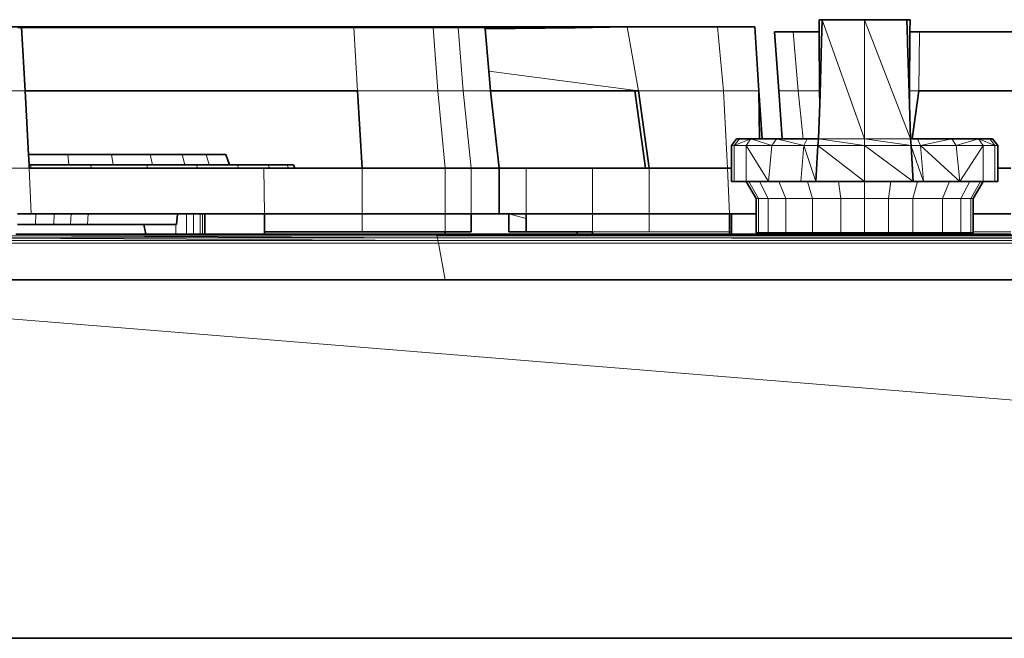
# Model space of a CAD drawing. Header units: inches. Extents: x 0 to 12.9, y 0 to 8.3.
# Tile 33 of 74: x 2.551 to 3.121, y 5.197 to 5.555. Entities that reach past the tile are written whole.
import ezdxf

# ---------------------------------------------------------------- set-up
doc = ezdxf.new("R2010")
doc.units = ezdxf.units.IN
doc.header["$MEASUREMENT"] = 0
doc.layers.add('Default', color=7, linetype='Continuous')

# ---------------------------------------------------------------- blocks, each defined once
blk = doc.blocks.new('MODEL_0')
at = {"lineweight": 35}
for p, q in [((2.55261, 5.5506), (2.52634, 5.5506)), ((2.55038, 5.55037), (2.55263, 5.55032)), ((2.55263, 5.55032), (2.55261, 5.5506)), ((2.90273, 5.5506), (2.55261, 5.5506)), ((2.55263, 5.55032), (2.55461, 5.51371)), ((2.74474, 5.55032), (2.55263, 5.55032)), ((2.79053, 5.55032), (2.74474, 5.55032)), ((2.805, 5.55032), (2.79053, 5.55032)), ((2.82042, 5.55032), (2.805, 5.55032)), ((2.82043, 5.55017), (2.82042, 5.55032)), ((2.82043, 5.55017), (2.87252, 5.55017)), ((2.8205, 5.54942), (2.82043, 5.55017)), ((2.8205, 5.54942), (2.87252, 5.55017)), ((2.87252, 5.55017), (2.90273, 5.5506)), ((2.95494, 5.5506), (2.90273, 5.5506)), ((2.97644, 5.5506), (2.95494, 5.5506)), ((2.97868, 5.51371), (2.97644, 5.5506)), ((3.01365, 5.55479), (3.01428, 5.55478)), ((3.0137, 5.54777), (3.01365, 5.55479)), ((3.01428, 5.55478), (3.01523, 5.55479)), ((3.01509, 5.54212), (3.01548, 5.5548)), ((3.01548, 5.5548), (3.01523, 5.55479)), ((3.01548, 5.5548), (3.0399, 5.55481)), ((3.0399, 5.55481), (3.06437, 5.55479)), ((3.06459, 5.55478), (3.06437, 5.55479)), ((3.06472, 5.54326), (3.06437, 5.55479)), ((3.06538, 5.55477), (3.06459, 5.55478)), ((3.06538, 5.55477), (3.06616, 5.55479)), ((3.06612, 5.54777), (3.06616, 5.55479)), ((2.82263, 5.52504), (2.8205, 5.54942)), ((2.99863, 5.54777), (2.98782, 5.54777)), ((2.98782, 5.54777), (2.99031, 5.51371)), ((3.0137, 5.54777), (2.99863, 5.54777)), ((3.01392, 5.51371), (3.0137, 5.54777)), ((3.0659, 5.51371), (3.06612, 5.54777)), ((3.07174, 5.54777), (3.06612, 5.54777)), ((3.07174, 5.54777), (3.23737, 5.54777)), ((3.01416, 5.51217), (3.01509, 5.54212)), ((3.06474, 5.54165), (3.06472, 5.54326)), ((3.06566, 5.51208), (3.06474, 5.54165)), ((2.82362, 5.51371), (2.82263, 5.52504)), ((2.55461, 5.51371), (2.7467, 5.51371)), ((2.55461, 5.51371), (2.55661, 5.4769)), ((2.7467, 5.51371), (2.74941, 5.46901)), ((2.82362, 5.51371), (2.8287, 5.46901)), ((2.90717, 5.51371), (2.82362, 5.51371)), ((2.90717, 5.51371), (2.9093, 5.51371)), ((2.91329, 5.46901), (2.90717, 5.51371)), ((2.9093, 5.51371), (2.91542, 5.46901)), ((2.97914, 5.48585), (2.97868, 5.51371)), ((2.98077, 5.48585), (2.97868, 5.51371)), ((2.99031, 5.51371), (2.99232, 5.48585)), ((3.01397, 5.50612), (3.01392, 5.51371)), ((3.01397, 5.50612), (3.01416, 5.51217)), ((3.06566, 5.51208), (3.06566, 5.51195)), ((3.06585, 5.50587), (3.06566, 5.51195)), ((3.06585, 5.50587), (3.0659, 5.51371)), ((3.0674, 5.48585), (3.07129, 5.51371)), ((3.07129, 5.51371), (3.2376, 5.51371)), ((3.01334, 5.48585), (3.01397, 5.50612)), ((3.06646, 5.48585), (3.06585, 5.50587)), ((2.96296, 5.48205), (2.96593, 5.48585)), ((2.96296, 5.46901), (2.96296, 5.48205)), ((2.96752, 5.48585), (2.96593, 5.48585)), ((2.9741, 5.48585), (2.96752, 5.48585)), ((2.97914, 5.48585), (2.9741, 5.48585)), ((2.98077, 5.48585), (2.97914, 5.48585)), ((2.98896, 5.48585), (2.98077, 5.48585)), ((2.99232, 5.48585), (2.98896, 5.48585)), ((3.00436, 5.48585), (2.99232, 5.48585)), ((3.00668, 5.48585), (3.00436, 5.48585)), ((3.01334, 5.48585), (3.00668, 5.48585)), ((3.01174, 5.4613), (3.01296, 5.48205)), ((3.01296, 5.48205), (3.01334, 5.48585)), ((3.06646, 5.48585), (3.06686, 5.48205)), ((3.0674, 5.48585), (3.06646, 5.48585)), ((3.06688, 5.48175), (3.06686, 5.48205)), ((3.06808, 5.4613), (3.06688, 5.48175)), ((3.07049, 5.48585), (3.0674, 5.48585)), ((3.09025, 5.48585), (3.07049, 5.48585)), ((3.10573, 5.48585), (3.09025, 5.48585)), ((3.11228, 5.48585), (3.10573, 5.48585)), ((3.11386, 5.48585), (3.11228, 5.48585)), ((3.11386, 5.48585), (3.11685, 5.48205)), ((3.1169, 5.46901), (3.11685, 5.48205)), ((2.5793, 5.4769), (2.55661, 5.4769)), ((2.55661, 5.4769), (2.55694, 5.47091)), ((2.60458, 5.4769), (2.5793, 5.4769)), ((2.62696, 5.4769), (2.60458, 5.4769)), ((2.64547, 5.4769), (2.62696, 5.4769)), ((2.65931, 5.4769), (2.64547, 5.4769)), ((2.66786, 5.4769), (2.65931, 5.4769)), ((2.67075, 5.4769), (2.66786, 5.4769)), ((2.6727, 5.47091), (2.67075, 5.4769)), ((2.55793, 5.47091), (2.55694, 5.47091)), ((2.55694, 5.47091), (2.55704, 5.46901)), ((2.5799, 5.47091), (2.55793, 5.47091)), ((2.59261, 5.47091), (2.5799, 5.47091)), ((2.60555, 5.47091), (2.59261, 5.47091)), ((2.625, 5.47091), (2.60555, 5.47091)), ((2.62827, 5.47091), (2.625, 5.47091)), ((2.64705, 5.47091), (2.62827, 5.47091)), ((2.65369, 5.47091), (2.64705, 5.47091)), ((2.6611, 5.47091), (2.65369, 5.47091)), ((2.66977, 5.47091), (2.6611, 5.47091)), ((2.6727, 5.47091), (2.66977, 5.47091)), ((2.67742, 5.47091), (2.6727, 5.47091)), ((2.69514, 5.47091), (2.67742, 5.47091)), ((2.7061, 5.47091), (2.69514, 5.47091)), ((2.70981, 5.47091), (2.7061, 5.47091)), ((2.7106, 5.46901), (2.70981, 5.47091)), ((2.55704, 5.46901), (2.55801, 5.46901)), ((2.55801, 5.46901), (2.59285, 5.46901)), ((2.59285, 5.46901), (2.6254, 5.46901)), ((2.6254, 5.46901), (2.65422, 5.46901)), ((2.65422, 5.46901), (2.67806, 5.46901)), ((2.67806, 5.46901), (2.69267, 5.46901)), ((2.69267, 5.46901), (2.69587, 5.46901)), ((2.69587, 5.46901), (2.70687, 5.46901)), ((2.70687, 5.46901), (2.7106, 5.46901)), ((2.74941, 5.46901), (2.7106, 5.46901)), ((2.74941, 5.46901), (2.79739, 5.46901)), ((2.81255, 5.46901), (2.79739, 5.46901)), ((2.81255, 5.46901), (2.8287, 5.46901)), ((2.8287, 5.44255), (2.8287, 5.46901)), ((2.8287, 5.46901), (2.84433, 5.46901)), ((2.88256, 5.46901), (2.84433, 5.46901)), ((2.88256, 5.46901), (2.91329, 5.46901)), ((2.91542, 5.46901), (2.91329, 5.46901)), ((2.91542, 5.46901), (2.96075, 5.46901)), ((2.96075, 5.46901), (2.96296, 5.46901)), ((2.96296, 5.4613), (2.96296, 5.46901)), ((3.1169, 5.46901), (3.12443, 5.46901)), ((3.11692, 5.4613), (3.1169, 5.46901)), ((2.96461, 5.4613), (2.96296, 5.4613)), ((2.97146, 5.46129), (2.96461, 5.4613)), ((2.97727, 5.4513), (2.97146, 5.46129)), ((2.97146, 5.46129), (2.973, 5.46129)), ((2.973, 5.46129), (2.97913, 5.4613)), ((2.97913, 5.4613), (2.98427, 5.4613)), ((2.99029, 5.4613), (2.98427, 5.4613)), ((3.00313, 5.4613), (2.99029, 5.4613)), ((3.00696, 5.4613), (3.00313, 5.4613)), ((3.01174, 5.4613), (3.00696, 5.4613)), ((3.01174, 5.4613), (3.02483, 5.4613)), ((3.02483, 5.4613), (3.0399, 5.4613)), ((3.0399, 5.4613), (3.05499, 5.4613)), ((3.05499, 5.4613), (3.06808, 5.4613)), ((3.07044, 5.4613), (3.06808, 5.4613)), ((3.07392, 5.4613), (3.07044, 5.4613)), ((3.08901, 5.4613), (3.07392, 5.4613)), ((3.09493, 5.4613), (3.08901, 5.4613)), ((3.09493, 5.4613), (3.10074, 5.4613)), ((3.10074, 5.4613), (3.10689, 5.46129)), ((3.10262, 5.4513), (3.10842, 5.46129)), ((3.10689, 5.46129), (3.10842, 5.46129)), ((3.11527, 5.4613), (3.10842, 5.46129)), ((3.11527, 5.4613), (3.11692, 5.4613)), ((2.97727, 5.44255), (2.97727, 5.4513)), ((3.10262, 5.44255), (3.10262, 5.4513)), ((2.55805, 5.44255), (2.55021, 5.44255)), ((2.56078, 5.44255), (2.55805, 5.44255)), ((2.57135, 5.44255), (2.56078, 5.44255)), ((2.58121, 5.44255), (2.57135, 5.44255)), ((2.59108, 5.44255), (2.58121, 5.44255)), ((2.59982, 5.44255), (2.59108, 5.44255)), ((2.60857, 5.44255), (2.59982, 5.44255)), ((2.61579, 5.44255), (2.60857, 5.44255)), ((2.62302, 5.44255), (2.61579, 5.44255)), ((2.62842, 5.44255), (2.62302, 5.44255)), ((2.63382, 5.44255), (2.62842, 5.44255)), ((2.63716, 5.44255), (2.63382, 5.44255)), ((2.6405, 5.44255), (2.63716, 5.44255)), ((2.64163, 5.44255), (2.6405, 5.44255)), ((2.64276, 5.44255), (2.64163, 5.44255)), ((2.64273, 5.44228), (2.6421, 5.4364)), ((2.64276, 5.44255), (2.64273, 5.44228)), ((2.648, 5.44255), (2.64276, 5.44255)), ((2.6519, 5.44255), (2.648, 5.44255)), ((2.6558, 5.44255), (2.6519, 5.44255)), ((2.65712, 5.44255), (2.6558, 5.44255)), ((2.65844, 5.44255), (2.65712, 5.44255)), ((2.65844, 5.44255), (2.69297, 5.44255)), ((2.65844, 5.44255), (2.65844, 5.44228)), ((2.65844, 5.4307), (2.65844, 5.44228)), ((2.74941, 5.44255), (2.69297, 5.44255)), ((2.69297, 5.44255), (2.69297, 5.43213)), ((2.79739, 5.44255), (2.74941, 5.44255)), ((2.81255, 5.44255), (2.79739, 5.44255)), ((2.81255, 5.43213), (2.81255, 5.44255)), ((2.81255, 5.44255), (2.8287, 5.44255)), ((2.8287, 5.44255), (2.83425, 5.44255)), ((2.83425, 5.43213), (2.83425, 5.44255)), ((2.83425, 5.44255), (2.84433, 5.44255)), ((2.84433, 5.44255), (2.88256, 5.44255)), ((2.84433, 5.44255), (2.84433, 5.43989)), ((2.91542, 5.44255), (2.88256, 5.44255)), ((2.9618, 5.44255), (2.91542, 5.44255)), ((2.9618, 5.44255), (2.9618, 5.43213)), ((2.96303, 5.44255), (2.9618, 5.44255)), ((2.96303, 5.44255), (2.97727, 5.44255)), ((2.96303, 5.44255), (2.96303, 5.43213)), ((2.97727, 5.43157), (2.97727, 5.44255)), ((3.12443, 5.44255), (3.10262, 5.44255)), ((3.10262, 5.43213), (3.10262, 5.44255)), ((2.55676, 5.4364), (2.55015, 5.4364)), ((2.56064, 5.4364), (2.55676, 5.4364)), ((2.56533, 5.4364), (2.56064, 5.4364)), ((2.57115, 5.4364), (2.56533, 5.4364)), ((2.57335, 5.4364), (2.57115, 5.4364)), ((2.58095, 5.4364), (2.57335, 5.4364)), ((2.58136, 5.4364), (2.58095, 5.4364)), ((2.58846, 5.4364), (2.58136, 5.4364)), ((2.59075, 5.4364), (2.58846, 5.4364)), ((2.59555, 5.4364), (2.59075, 5.4364)), ((2.59944, 5.4364), (2.59555, 5.4364)), ((2.60142, 5.4364), (2.59944, 5.4364)), ((2.60729, 5.4364), (2.60142, 5.4364)), ((2.60813, 5.4364), (2.60729, 5.4364)), ((2.61167, 5.4364), (2.60813, 5.4364)), ((2.61531, 5.4364), (2.61167, 5.4364)), ((2.61605, 5.4364), (2.61531, 5.4364)), ((2.61877, 5.4364), (2.61605, 5.4364)), ((2.62148, 5.4364), (2.61877, 5.4364)), ((2.62249, 5.4364), (2.62148, 5.4364)), ((2.62331, 5.4364), (2.62249, 5.4364)), ((2.62331, 5.4364), (2.6244, 5.4307)), ((2.62331, 5.4364), (2.62693, 5.4364)), ((2.62693, 5.4364), (2.62786, 5.4364)), ((2.62786, 5.4364), (2.63322, 5.4364)), ((2.63322, 5.4364), (2.63538, 5.4364)), ((2.63538, 5.4364), (2.63655, 5.4364)), ((2.63986, 5.4364), (2.63655, 5.4364)), ((2.64098, 5.4364), (2.63986, 5.4364)), ((2.64169, 5.4364), (2.64098, 5.4364)), ((2.6421, 5.4364), (2.64169, 5.4364)), ((2.84433, 5.43989), (2.84433, 5.43213)), ((2.55698, 5.4307), (2.5493, 5.4307)), ((2.56567, 5.4307), (2.55698, 5.4307)), ((2.57379, 5.4307), (2.56567, 5.4307)), ((2.58191, 5.4307), (2.57379, 5.4307)), ((2.58909, 5.4307), (2.58191, 5.4307)), ((2.59628, 5.4307), (2.58909, 5.4307)), ((2.60223, 5.4307), (2.59628, 5.4307)), ((2.60817, 5.4307), (2.60223, 5.4307)), ((2.61261, 5.4307), (2.60817, 5.4307)), ((2.61705, 5.4307), (2.61261, 5.4307)), ((2.6198, 5.4307), (2.61705, 5.4307)), ((2.62255, 5.4307), (2.6198, 5.4307)), ((2.62347, 5.4307), (2.62255, 5.4307)), ((2.6244, 5.4307), (2.62347, 5.4307)), ((2.62693, 5.4307), (2.6244, 5.4307)), ((2.63538, 5.4307), (2.62693, 5.4307)), ((2.64169, 5.4307), (2.63538, 5.4307)), ((2.648, 5.4307), (2.64169, 5.4307)), ((2.6519, 5.4307), (2.648, 5.4307)), ((2.6558, 5.4307), (2.6519, 5.4307)), ((2.65712, 5.4307), (2.6558, 5.4307)), ((2.65844, 5.4307), (2.65712, 5.4307)), ((2.69297, 5.4307), (2.65844, 5.4307)), ((2.69297, 5.43213), (2.74941, 5.43213)), ((2.69297, 5.43213), (2.69297, 5.4307)), ((2.74941, 5.4307), (2.69297, 5.4307)), ((2.79739, 5.43213), (2.74941, 5.43213)), ((2.79255, 5.4307), (2.74941, 5.4307)), ((2.79739, 5.4307), (2.79255, 5.4307)), ((2.79739, 5.4307), (2.79739, 5.43213)), ((2.81255, 5.43213), (2.79739, 5.43213)), ((2.79739, 5.4307), (2.87377, 5.4307)), ((2.84433, 5.43213), (2.83425, 5.43213)), ((2.87377, 5.43213), (2.84433, 5.43213)), ((2.87377, 5.43213), (2.87377, 5.4307)), ((2.88256, 5.43213), (2.87377, 5.43213)), ((2.88256, 5.4307), (2.87377, 5.4307)), ((2.88256, 5.43213), (2.88256, 5.4307)), ((2.91542, 5.4307), (2.88256, 5.4307)), ((2.9618, 5.4307), (2.91542, 5.4307)), ((2.9618, 5.4307), (2.9618, 5.43213)), ((2.96303, 5.4307), (2.9618, 5.4307)), ((2.96303, 5.43213), (2.96303, 5.4307)), ((2.99119, 5.4307), (2.96303, 5.4307)), ((2.97727, 5.43157), (2.97862, 5.43157)), ((2.97862, 5.43157), (2.98423, 5.43157)), ((2.99119, 5.43157), (2.98423, 5.43157)), ((2.99119, 5.43157), (2.99119, 5.4307)), ((2.99225, 5.43157), (2.99119, 5.43157)), ((2.99225, 5.4307), (2.99119, 5.4307)), ((2.99446, 5.43157), (2.99225, 5.43157)), ((2.99662, 5.4307), (2.99225, 5.4307)), ((2.99446, 5.43157), (2.99662, 5.43157)), ((2.99662, 5.43157), (3.00452, 5.43157)), ((3.00452, 5.4307), (2.99662, 5.4307)), ((3.00452, 5.43157), (3.00973, 5.43157)), ((3.01636, 5.4307), (3.00452, 5.4307)), ((3.00973, 5.43157), (3.01636, 5.43157)), ((3.01636, 5.43157), (3.0261, 5.43157)), ((3.02922, 5.4307), (3.01636, 5.4307)), ((3.0261, 5.43157), (3.02922, 5.43157)), ((3.02922, 5.43157), (3.03991, 5.43157)), ((3.03991, 5.4307), (3.02922, 5.4307)), ((3.03991, 5.43157), (3.05062, 5.43157)), ((3.05062, 5.4307), (3.03991, 5.4307)), ((3.05062, 5.43157), (3.05373, 5.43157)), ((3.06176, 5.4307), (3.05062, 5.4307)), ((3.05373, 5.43157), (3.06176, 5.43157)), ((3.06176, 5.43157), (3.06789, 5.43157)), ((3.07496, 5.4307), (3.06176, 5.4307)), ((3.06789, 5.43157), (3.07496, 5.43157)), ((3.07496, 5.43157), (3.08324, 5.43157)), ((3.08324, 5.4307), (3.07496, 5.4307)), ((3.08324, 5.43157), (3.0849, 5.43157)), ((3.08765, 5.4307), (3.08324, 5.4307)), ((3.0849, 5.43157), (3.08765, 5.43157)), ((3.08765, 5.43157), (3.08869, 5.43157)), ((3.08869, 5.4307), (3.08765, 5.4307)), ((3.08869, 5.4307), (3.08869, 5.43157)), ((3.08869, 5.43157), (3.09564, 5.43157)), ((3.12443, 5.4307), (3.08869, 5.4307)), ((3.09564, 5.43157), (3.10127, 5.43157)), ((3.10127, 5.43157), (3.10262, 5.43157)), ((3.10262, 5.43157), (3.10262, 5.43213)), ((2.79753, 5.4044), (2.52816, 5.4044)), ((4.10264, 5.4044), (2.79753, 5.4044)), ((2.14534, 5.19702), (4.82427, 5.19702))]:
    blk.add_line(p, q, dxfattribs=at)
at = {"lineweight": 0}
for p, q in [((2.55038, 5.55037), (2.55263, 5.55032)), ((2.55263, 5.55032), (2.55461, 5.51371)), ((2.55461, 5.51371), (2.55263, 5.55032)), ((2.55263, 5.55032), (2.74474, 5.55032)), ((2.74474, 5.55032), (2.7467, 5.51371)), ((2.7467, 5.51371), (2.74474, 5.55032)), ((2.74474, 5.55032), (2.79053, 5.55032)), ((2.79053, 5.55032), (2.79324, 5.51371)), ((2.79324, 5.51371), (2.79053, 5.55032)), ((2.79053, 5.55032), (2.805, 5.55032)), ((2.805, 5.55032), (2.82042, 5.55032)), ((2.80795, 5.51371), (2.805, 5.55032)), ((2.805, 5.55032), (2.80795, 5.51371)), ((2.82042, 5.55032), (2.82043, 5.55017)), ((2.82043, 5.55017), (2.8205, 5.54942)), ((2.8205, 5.54942), (2.87252, 5.55017)), ((2.87252, 5.55017), (2.90273, 5.5506)), ((2.9093, 5.51371), (2.90273, 5.5506)), ((2.90273, 5.5506), (2.95494, 5.5506)), ((2.90273, 5.5506), (2.9093, 5.51371)), ((2.95494, 5.5506), (2.95844, 5.51371)), ((2.95494, 5.5506), (2.97644, 5.5506)), ((2.95844, 5.51371), (2.95494, 5.5506)), ((2.97644, 5.5506), (2.97868, 5.51371)), ((3.01365, 5.55479), (3.01428, 5.55478)), ((3.0137, 5.54777), (3.01365, 5.55479)), ((3.01428, 5.55478), (3.01523, 5.55479)), ((3.01509, 5.54212), (3.01548, 5.5548)), ((3.01523, 5.55479), (3.01509, 5.54212)), ((3.01548, 5.5548), (3.0399, 5.55481)), ((3.01548, 5.5548), (3.0399, 5.4858)), ((3.0399, 5.4858), (3.01548, 5.5548)), ((3.0399, 5.4858), (3.0399, 5.55481)), ((3.0399, 5.55481), (3.06646, 5.48585)), ((3.0399, 5.55481), (3.0399, 5.4858)), ((3.06646, 5.48585), (3.0399, 5.55481)), ((3.0399, 5.55481), (3.06437, 5.55479)), ((3.06437, 5.55479), (3.06472, 5.54326)), ((2.82263, 5.52504), (2.8205, 5.54942)), ((2.8205, 5.54942), (2.82263, 5.52504)), ((2.98782, 5.54777), (2.99863, 5.54777)), ((2.99031, 5.51371), (2.98782, 5.54777)), ((2.99863, 5.54777), (3.0137, 5.54777)), ((3.00154, 5.51371), (2.99863, 5.54777)), ((2.99863, 5.54777), (3.00154, 5.51371)), ((3.01416, 5.51217), (3.0137, 5.54777)), ((3.0137, 5.54777), (3.01392, 5.51371)), ((3.0659, 5.51371), (3.06612, 5.54777)), ((3.06612, 5.54777), (3.07174, 5.54777)), ((3.07174, 5.54777), (3.07129, 5.51371)), ((3.07129, 5.51371), (3.07174, 5.54777)), ((3.07174, 5.54777), (3.23737, 5.54777)), ((3.01416, 5.51217), (3.01509, 5.54212)), ((3.01509, 5.54212), (3.01416, 5.51217)), ((3.06472, 5.54326), (3.06474, 5.54165)), ((3.06474, 5.54165), (3.06566, 5.51208)), ((2.82362, 5.51371), (2.82263, 5.52504)), ((2.82263, 5.52504), (2.9093, 5.51371)), ((2.9093, 5.51371), (2.82263, 5.52504)), ((2.82263, 5.52504), (2.82362, 5.51371)), ((2.55461, 5.51371), (2.52356, 5.51371)), ((2.52356, 5.51371), (2.55461, 5.51371)), ((2.55461, 5.51371), (2.55661, 5.4769)), ((2.7467, 5.51371), (2.55461, 5.51371)), ((2.79324, 5.51371), (2.7467, 5.51371)), ((2.74941, 5.46901), (2.7467, 5.51371)), ((2.7467, 5.51371), (2.79324, 5.51371)), ((2.79324, 5.51371), (2.79739, 5.46901)), ((2.79739, 5.46901), (2.79324, 5.51371)), ((2.79324, 5.51371), (2.80795, 5.51371)), ((2.80795, 5.51371), (2.79324, 5.51371)), ((2.82362, 5.51371), (2.80795, 5.51371)), ((2.80795, 5.51371), (2.81255, 5.46901)), ((2.80795, 5.51371), (2.82362, 5.51371)), ((2.81255, 5.46901), (2.80795, 5.51371)), ((2.90717, 5.51371), (2.82362, 5.51371)), ((2.82362, 5.51371), (2.8287, 5.46901)), ((2.91329, 5.46901), (2.90717, 5.51371)), ((2.90717, 5.51371), (2.9093, 5.51371)), ((2.9093, 5.51371), (2.90717, 5.51371)), ((2.91542, 5.46901), (2.9093, 5.51371)), ((2.9093, 5.51371), (2.95844, 5.51371)), ((2.9093, 5.51371), (2.91542, 5.46901)), ((2.95844, 5.51371), (2.9093, 5.51371)), ((2.96075, 5.46901), (2.95844, 5.51371)), ((2.95844, 5.51371), (2.97868, 5.51371)), ((2.95844, 5.51371), (2.96075, 5.46901)), ((2.97868, 5.51371), (2.95844, 5.51371)), ((2.97868, 5.51371), (2.97914, 5.48585)), ((2.97914, 5.48585), (2.97868, 5.51371)), ((2.97868, 5.51371), (2.98077, 5.48585)), ((3.00154, 5.51371), (2.99031, 5.51371)), ((2.99232, 5.48585), (2.99031, 5.51371)), ((2.99031, 5.51371), (3.00154, 5.51371)), ((3.00436, 5.48585), (3.00154, 5.51371)), ((3.00154, 5.51371), (3.01392, 5.51371)), ((3.01392, 5.51371), (3.00154, 5.51371)), ((3.00154, 5.51371), (3.00436, 5.48585)), ((3.01392, 5.51371), (3.01397, 5.50612)), ((3.01397, 5.50612), (3.01416, 5.51217)), ((3.06566, 5.51208), (3.06566, 5.51195)), ((3.06566, 5.51195), (3.06585, 5.50587)), ((3.06585, 5.50587), (3.0659, 5.51371)), ((3.07129, 5.51371), (3.0659, 5.51371)), ((3.0659, 5.51371), (3.07129, 5.51371)), ((3.07129, 5.51371), (3.0674, 5.48585)), ((3.2376, 5.51371), (3.07129, 5.51371)), ((3.01397, 5.50612), (3.01334, 5.48585)), ((3.01334, 5.48585), (3.01397, 5.50612)), ((3.06646, 5.48585), (3.06585, 5.50587)), ((3.06585, 5.50587), (3.06646, 5.48585)), ((2.96593, 5.48585), (2.96296, 5.48205)), ((2.96296, 5.46901), (2.96296, 5.48205)), ((2.96296, 5.48205), (2.96461, 5.48205)), ((2.96296, 5.48205), (2.96296, 5.46901)), ((2.96461, 5.48205), (2.9741, 5.48585)), ((2.9741, 5.48585), (2.96461, 5.48205)), ((2.96461, 5.48205), (2.96752, 5.48585)), ((2.96461, 5.4613), (2.96461, 5.48205)), ((2.96461, 5.48205), (2.97146, 5.48205)), ((2.96461, 5.48205), (2.96461, 5.4613)), ((2.97146, 5.48205), (2.96461, 5.48205)), ((2.96752, 5.48585), (2.96593, 5.48585)), ((2.96752, 5.48585), (2.9741, 5.48585)), ((2.9741, 5.48585), (2.96752, 5.48585)), ((2.9741, 5.48585), (2.97146, 5.48205)), ((2.97146, 5.48205), (2.9741, 5.48585)), ((2.98427, 5.4613), (2.97146, 5.48205)), ((2.97146, 5.48205), (2.98628, 5.48205)), ((2.97146, 5.48205), (2.97146, 5.46129)), ((2.97146, 5.46129), (2.97146, 5.48205)), ((2.97146, 5.48205), (2.98427, 5.4613)), ((2.98628, 5.48205), (2.97146, 5.48205)), ((2.98628, 5.48205), (2.9741, 5.48585)), ((2.9741, 5.48585), (2.97914, 5.48585)), ((2.97914, 5.48585), (2.9741, 5.48585)), ((2.9741, 5.48585), (2.98628, 5.48205)), ((2.97914, 5.48585), (2.98077, 5.48585)), ((2.98077, 5.48585), (2.97914, 5.48585)), ((2.98077, 5.48585), (2.98896, 5.48585)), ((2.98427, 5.4613), (2.98628, 5.48205)), ((2.98628, 5.48205), (2.98427, 5.4613)), ((2.98628, 5.48205), (2.98896, 5.48585)), ((2.98896, 5.48585), (2.98628, 5.48205)), ((2.98628, 5.48205), (3.00483, 5.48205)), ((3.00483, 5.48205), (2.98628, 5.48205)), ((2.98896, 5.48585), (3.00483, 5.48205)), ((3.00483, 5.48205), (2.98896, 5.48585)), ((2.98896, 5.48585), (2.99232, 5.48585)), ((2.99232, 5.48585), (3.00436, 5.48585)), ((3.00436, 5.48585), (2.99232, 5.48585)), ((3.00313, 5.4613), (3.00483, 5.48205)), ((3.00483, 5.48205), (3.00313, 5.4613)), ((3.00668, 5.48585), (3.00436, 5.48585)), ((3.00436, 5.48585), (3.00668, 5.48585)), ((3.00668, 5.48585), (3.00483, 5.48205)), ((3.00483, 5.48205), (3.01296, 5.48205)), ((3.01174, 5.4613), (3.00483, 5.48205)), ((3.00483, 5.48205), (3.01174, 5.4613)), ((3.01334, 5.48585), (3.00668, 5.48585)), ((3.01296, 5.48205), (3.01174, 5.4613)), ((3.01174, 5.4613), (3.01296, 5.48205)), ((3.01296, 5.48205), (3.01334, 5.48585)), ((3.0399, 5.4613), (3.01296, 5.48205)), ((3.01296, 5.48205), (3.0399, 5.48204)), ((3.0399, 5.48204), (3.01296, 5.48205)), ((3.01296, 5.48205), (3.0399, 5.4613)), ((3.01334, 5.48585), (3.0399, 5.48204)), ((3.0399, 5.48204), (3.01334, 5.48585)), ((3.01334, 5.48585), (3.0399, 5.4858)), ((3.0399, 5.4858), (3.01334, 5.48585)), ((3.0399, 5.4858), (3.06646, 5.48585)), ((3.06646, 5.48585), (3.0399, 5.4858)), ((3.06686, 5.48205), (3.0399, 5.4858)), ((3.0399, 5.4858), (3.06686, 5.48205)), ((3.0399, 5.48204), (3.0399, 5.4858)), ((3.0399, 5.4858), (3.0399, 5.48204)), ((3.06686, 5.48205), (3.0399, 5.48204)), ((3.0399, 5.48204), (3.06686, 5.48205)), ((3.06808, 5.4613), (3.0399, 5.48204)), ((3.0399, 5.48204), (3.06808, 5.4613)), ((3.0399, 5.4613), (3.0399, 5.48204)), ((3.0399, 5.48204), (3.0399, 5.4613)), ((3.06646, 5.48585), (3.06686, 5.48205)), ((3.0674, 5.48585), (3.06646, 5.48585)), ((3.06688, 5.48175), (3.06686, 5.48205)), ((3.06686, 5.48205), (3.07224, 5.48205)), ((3.06686, 5.48205), (3.06688, 5.48175)), ((3.07392, 5.4613), (3.06688, 5.48175)), ((3.06688, 5.48175), (3.07392, 5.4613)), ((3.06808, 5.4613), (3.06688, 5.48175)), ((3.06688, 5.48175), (3.06808, 5.4613)), ((3.07049, 5.48585), (3.09025, 5.48585)), ((3.07224, 5.48205), (3.07049, 5.48585)), ((3.09025, 5.48585), (3.07224, 5.48205)), ((3.07224, 5.48205), (3.09025, 5.48585)), ((3.0929, 5.48205), (3.07224, 5.48205)), ((3.07224, 5.48205), (3.0929, 5.48205)), ((3.09493, 5.4613), (3.07224, 5.48205)), ((3.07224, 5.48205), (3.09493, 5.4613)), ((3.07392, 5.4613), (3.07224, 5.48205)), ((3.07224, 5.48205), (3.07392, 5.4613)), ((3.09025, 5.48585), (3.10573, 5.48585)), ((3.0929, 5.48205), (3.09025, 5.48585)), ((3.09025, 5.48585), (3.0929, 5.48205)), ((3.10573, 5.48585), (3.0929, 5.48205)), ((3.0929, 5.48205), (3.10573, 5.48585)), ((3.0929, 5.48205), (3.09493, 5.4613)), ((3.09493, 5.4613), (3.0929, 5.48205)), ((3.0929, 5.48205), (3.10838, 5.48205)), ((3.10838, 5.48205), (3.0929, 5.48205)), ((3.09493, 5.4613), (3.10838, 5.48205)), ((3.10838, 5.48205), (3.09493, 5.4613)), ((3.10573, 5.48585), (3.11228, 5.48585)), ((3.11521, 5.48205), (3.10573, 5.48585)), ((3.10838, 5.48205), (3.10573, 5.48585)), ((3.10573, 5.48585), (3.11521, 5.48205)), ((3.10573, 5.48585), (3.10838, 5.48205)), ((3.10842, 5.46129), (3.10838, 5.48205)), ((3.10838, 5.48205), (3.11521, 5.48205)), ((3.11521, 5.48205), (3.10838, 5.48205)), ((3.10838, 5.48205), (3.10842, 5.46129)), ((3.11228, 5.48585), (3.11521, 5.48205)), ((3.11521, 5.48205), (3.11685, 5.48205)), ((3.11527, 5.4613), (3.11521, 5.48205)), ((3.11521, 5.48205), (3.11527, 5.4613)), ((3.11685, 5.48205), (3.1169, 5.46901)), ((2.55661, 5.4769), (2.55694, 5.47091)), ((2.55661, 5.4769), (2.5793, 5.4769)), ((2.55694, 5.47091), (2.55661, 5.4769)), ((2.5793, 5.4769), (2.60458, 5.4769)), ((2.5799, 5.47091), (2.5793, 5.4769)), ((2.5793, 5.4769), (2.5799, 5.47091)), ((2.60458, 5.4769), (2.62696, 5.4769)), ((2.60555, 5.47091), (2.60458, 5.4769)), ((2.60458, 5.4769), (2.60555, 5.47091)), ((2.62696, 5.4769), (2.64547, 5.4769)), ((2.62827, 5.47091), (2.62696, 5.4769)), ((2.62696, 5.4769), (2.62827, 5.47091)), ((2.64547, 5.4769), (2.65931, 5.4769)), ((2.64705, 5.47091), (2.64547, 5.4769)), ((2.64547, 5.4769), (2.64705, 5.47091)), ((2.65931, 5.4769), (2.6611, 5.47091)), ((2.55694, 5.47091), (2.55704, 5.46901)), ((2.55793, 5.47091), (2.55694, 5.47091)), ((2.5799, 5.47091), (2.55793, 5.47091)), ((2.55801, 5.46901), (2.55793, 5.47091)), ((2.55793, 5.47091), (2.5799, 5.47091)), ((2.59261, 5.47091), (2.5799, 5.47091)), ((2.5799, 5.47091), (2.59261, 5.47091)), ((2.60555, 5.47091), (2.59261, 5.47091)), ((2.59285, 5.46901), (2.59261, 5.47091)), ((2.59261, 5.47091), (2.60555, 5.47091)), ((2.59261, 5.47091), (2.59285, 5.46901)), ((2.625, 5.47091), (2.60555, 5.47091)), ((2.60555, 5.47091), (2.625, 5.47091)), ((2.62827, 5.47091), (2.625, 5.47091)), ((2.6254, 5.46901), (2.625, 5.47091)), ((2.625, 5.47091), (2.62827, 5.47091)), ((2.625, 5.47091), (2.6254, 5.46901)), ((2.64705, 5.47091), (2.62827, 5.47091)), ((2.62827, 5.47091), (2.64705, 5.47091)), ((2.65369, 5.47091), (2.64705, 5.47091)), ((2.64705, 5.47091), (2.65369, 5.47091)), ((2.6611, 5.47091), (2.65369, 5.47091)), ((2.65422, 5.46901), (2.65369, 5.47091)), ((2.65369, 5.47091), (2.6611, 5.47091)), ((2.65369, 5.47091), (2.65422, 5.46901)), ((2.6611, 5.47091), (2.66977, 5.47091)), ((2.66977, 5.47091), (2.6727, 5.47091)), ((2.6727, 5.47091), (2.67742, 5.47091)), ((2.67806, 5.46901), (2.67742, 5.47091)), ((2.67742, 5.47091), (2.69514, 5.47091)), ((2.67742, 5.47091), (2.67806, 5.46901)), ((2.69587, 5.46901), (2.69514, 5.47091)), ((2.69514, 5.47091), (2.7061, 5.47091)), ((2.69514, 5.47091), (2.69587, 5.46901)), ((2.7061, 5.47091), (2.70687, 5.46901)), ((2.55704, 5.46901), (2.52011, 5.46901)), ((2.52011, 5.46901), (2.55704, 5.46901)), ((2.55704, 5.46901), (2.55805, 5.44255)), ((2.55805, 5.44255), (2.55704, 5.46901)), ((2.55704, 5.46901), (2.55801, 5.46901)), ((2.55801, 5.46901), (2.59285, 5.46901)), ((2.59285, 5.46901), (2.55801, 5.46901)), ((2.59285, 5.46901), (2.6254, 5.46901)), ((2.6254, 5.46901), (2.59285, 5.46901)), ((2.6254, 5.46901), (2.65422, 5.46901)), ((2.65422, 5.46901), (2.6254, 5.46901)), ((2.65422, 5.46901), (2.67806, 5.46901)), ((2.67806, 5.46901), (2.65422, 5.46901)), ((2.67806, 5.46901), (2.69267, 5.46901)), ((2.69267, 5.46901), (2.67806, 5.46901)), ((2.69297, 5.44255), (2.69267, 5.46901)), ((2.69267, 5.46901), (2.69587, 5.46901)), ((2.69267, 5.46901), (2.69297, 5.44255)), ((2.69587, 5.46901), (2.69267, 5.46901)), ((2.69587, 5.46901), (2.70687, 5.46901)), ((2.70687, 5.46901), (2.69587, 5.46901)), ((2.70687, 5.46901), (2.7106, 5.46901)), ((2.7106, 5.46901), (2.74941, 5.46901)), ((2.74941, 5.46901), (2.74941, 5.44255)), ((2.74941, 5.44255), (2.74941, 5.46901)), ((2.74941, 5.46901), (2.79739, 5.46901)), ((2.79739, 5.46901), (2.74941, 5.46901)), ((2.79739, 5.46901), (2.79739, 5.44255)), ((2.81255, 5.46901), (2.79739, 5.46901)), ((2.79739, 5.44255), (2.79739, 5.46901)), ((2.79739, 5.46901), (2.81255, 5.46901)), ((2.8287, 5.46901), (2.81255, 5.46901)), ((2.81255, 5.46901), (2.8287, 5.46901)), ((2.81255, 5.44255), (2.81255, 5.46901)), ((2.81255, 5.46901), (2.81255, 5.44255)), ((2.8287, 5.46901), (2.8287, 5.44255)), ((2.8287, 5.44255), (2.8287, 5.46901)), ((2.8287, 5.46901), (2.84433, 5.46901)), ((2.84433, 5.44255), (2.84433, 5.46901)), ((2.84433, 5.46901), (2.88256, 5.46901)), ((2.84433, 5.46901), (2.84433, 5.44255)), ((2.88256, 5.44255), (2.88256, 5.46901)), ((2.88256, 5.46901), (2.91329, 5.46901)), ((2.88256, 5.46901), (2.88256, 5.44255)), ((2.91329, 5.46901), (2.91542, 5.46901)), ((2.91542, 5.46901), (2.91329, 5.46901)), ((2.91542, 5.44255), (2.91542, 5.46901)), ((2.91542, 5.46901), (2.96075, 5.46901)), ((2.96075, 5.46901), (2.91542, 5.46901)), ((2.91542, 5.46901), (2.91542, 5.44255)), ((2.9618, 5.44255), (2.96075, 5.46901)), ((2.96075, 5.46901), (2.96296, 5.46901)), ((2.96296, 5.46901), (2.96075, 5.46901)), ((2.96075, 5.46901), (2.9618, 5.44255)), ((2.96296, 5.46901), (2.96296, 5.4613)), ((2.96296, 5.4613), (2.96296, 5.46901)), ((3.1169, 5.46901), (3.11692, 5.4613)), ((3.11692, 5.4613), (3.1169, 5.46901)), ((3.1169, 5.46901), (3.12443, 5.46901)), ((2.96296, 5.4613), (2.96461, 5.4613)), ((2.96461, 5.4613), (2.96296, 5.4613)), ((2.96461, 5.4613), (2.97146, 5.46129)), ((2.97146, 5.46129), (2.96461, 5.4613)), ((2.97727, 5.4513), (2.97146, 5.46129)), ((2.97146, 5.46129), (2.973, 5.46129)), ((2.97146, 5.46129), (2.97727, 5.4513)), ((2.973, 5.46129), (2.97146, 5.46129)), ((2.973, 5.46129), (2.97913, 5.4613)), ((2.97913, 5.4613), (2.973, 5.46129)), ((2.97862, 5.4513), (2.973, 5.46129)), ((2.973, 5.46129), (2.97862, 5.4513)), ((2.98423, 5.4513), (2.97913, 5.4613)), ((2.97913, 5.4613), (2.98427, 5.4613)), ((2.97913, 5.4613), (2.98423, 5.4513)), ((2.98427, 5.4613), (2.97913, 5.4613)), ((2.99029, 5.4613), (2.98427, 5.4613)), ((2.98427, 5.4613), (2.99029, 5.4613)), ((3.00313, 5.4613), (2.99029, 5.4613)), ((2.99446, 5.4513), (2.99029, 5.4613)), ((2.99029, 5.4613), (3.00313, 5.4613)), ((2.99029, 5.4613), (2.99446, 5.4513)), ((3.00696, 5.4613), (3.00313, 5.4613)), ((3.00313, 5.4613), (3.00696, 5.4613)), ((3.01174, 5.4613), (3.00696, 5.4613)), ((3.00973, 5.4513), (3.00696, 5.4613)), ((3.00696, 5.4613), (3.01174, 5.4613)), ((3.00696, 5.4613), (3.00973, 5.4513)), ((3.02483, 5.4613), (3.01174, 5.4613)), ((3.01174, 5.4613), (3.02483, 5.4613)), ((3.0399, 5.4613), (3.02483, 5.4613)), ((3.0261, 5.4513), (3.02483, 5.4613)), ((3.02483, 5.4613), (3.0399, 5.4613)), ((3.02483, 5.4613), (3.0261, 5.4513)), ((3.05499, 5.4613), (3.0399, 5.4613)), ((3.03991, 5.4513), (3.0399, 5.4613)), ((3.0399, 5.4613), (3.05499, 5.4613)), ((3.0399, 5.4613), (3.03991, 5.4513)), ((3.05499, 5.4613), (3.05373, 5.4513)), ((3.05373, 5.4513), (3.05499, 5.4613)), ((3.06808, 5.4613), (3.05499, 5.4613)), ((3.05499, 5.4613), (3.06808, 5.4613)), ((3.06789, 5.4513), (3.07044, 5.4613)), ((3.07044, 5.4613), (3.06789, 5.4513)), ((3.07044, 5.4613), (3.06808, 5.4613)), ((3.06808, 5.4613), (3.07044, 5.4613)), ((3.07392, 5.4613), (3.07044, 5.4613)), ((3.07044, 5.4613), (3.07392, 5.4613)), ((3.08901, 5.4613), (3.07392, 5.4613)), ((3.07392, 5.4613), (3.08901, 5.4613)), ((3.0849, 5.4513), (3.08901, 5.4613)), ((3.08901, 5.4613), (3.0849, 5.4513)), ((3.09493, 5.4613), (3.08901, 5.4613)), ((3.08901, 5.4613), (3.09493, 5.4613)), ((3.10074, 5.4613), (3.09493, 5.4613)), ((3.09493, 5.4613), (3.10074, 5.4613)), ((3.09564, 5.4513), (3.10074, 5.4613)), ((3.10074, 5.4613), (3.09564, 5.4513)), ((3.10689, 5.46129), (3.10074, 5.4613)), ((3.10074, 5.4613), (3.10689, 5.46129)), ((3.10127, 5.4513), (3.10689, 5.46129)), ((3.10689, 5.46129), (3.10127, 5.4513)), ((3.10262, 5.4513), (3.10842, 5.46129)), ((3.10842, 5.46129), (3.10262, 5.4513)), ((3.10842, 5.46129), (3.10689, 5.46129)), ((3.10689, 5.46129), (3.10842, 5.46129)), ((3.10842, 5.46129), (3.11527, 5.4613)), ((3.11527, 5.4613), (3.10842, 5.46129)), ((3.11692, 5.4613), (3.11527, 5.4613)), ((3.11527, 5.4613), (3.11692, 5.4613)), ((2.97862, 5.4513), (2.97727, 5.4513)), ((2.97727, 5.4513), (2.97727, 5.44255)), ((2.98423, 5.4513), (2.97862, 5.4513)), ((2.97862, 5.4513), (2.98423, 5.4513)), ((2.97862, 5.43157), (2.97862, 5.4513)), ((2.99446, 5.4513), (2.98423, 5.4513)), ((2.98423, 5.4513), (2.98423, 5.43157)), ((2.98423, 5.4513), (2.99446, 5.4513)), ((2.98423, 5.43157), (2.98423, 5.4513)), ((3.00973, 5.4513), (2.99446, 5.4513)), ((2.99446, 5.4513), (3.00973, 5.4513)), ((2.99446, 5.43157), (2.99446, 5.4513)), ((2.99446, 5.4513), (2.99446, 5.43157)), ((3.00973, 5.43157), (3.00973, 5.4513)), ((3.00973, 5.4513), (3.0261, 5.4513)), ((3.0261, 5.4513), (3.00973, 5.4513)), ((3.00973, 5.4513), (3.00973, 5.43157)), ((3.0261, 5.43157), (3.0261, 5.4513)), ((3.0261, 5.4513), (3.03991, 5.4513)), ((3.03991, 5.4513), (3.0261, 5.4513)), ((3.0261, 5.4513), (3.0261, 5.43157)), ((3.03991, 5.43157), (3.03991, 5.4513)), ((3.03991, 5.4513), (3.05373, 5.4513)), ((3.05373, 5.4513), (3.03991, 5.4513)), ((3.03991, 5.4513), (3.03991, 5.43157)), ((3.05373, 5.43157), (3.05373, 5.4513)), ((3.05373, 5.4513), (3.06789, 5.4513)), ((3.05373, 5.4513), (3.05373, 5.43157)), ((3.06789, 5.4513), (3.05373, 5.4513)), ((3.06789, 5.43157), (3.06789, 5.4513)), ((3.06789, 5.4513), (3.0849, 5.4513)), ((3.0849, 5.4513), (3.06789, 5.4513)), ((3.06789, 5.4513), (3.06789, 5.43157)), ((3.09564, 5.4513), (3.0849, 5.4513)), ((3.0849, 5.4513), (3.09564, 5.4513)), ((3.0849, 5.43157), (3.0849, 5.4513)), ((3.0849, 5.4513), (3.0849, 5.43157)), ((3.10127, 5.4513), (3.09564, 5.4513)), ((3.09564, 5.4513), (3.09564, 5.43157)), ((3.09564, 5.4513), (3.10127, 5.4513)), ((3.09564, 5.43157), (3.09564, 5.4513)), ((3.10262, 5.4513), (3.10127, 5.4513)), ((3.10127, 5.4513), (3.10127, 5.43157)), ((3.10127, 5.43157), (3.10127, 5.4513)), ((3.10127, 5.4513), (3.10262, 5.4513)), ((3.10262, 5.44255), (3.10262, 5.4513)), ((3.10262, 5.4513), (3.10262, 5.44255)), ((2.55805, 5.44255), (2.55021, 5.44255)), ((2.56078, 5.44255), (2.55805, 5.44255)), ((2.56064, 5.4364), (2.56078, 5.44255)), ((2.57135, 5.44255), (2.56078, 5.44255)), ((2.56078, 5.44255), (2.57135, 5.44255)), ((2.57135, 5.44255), (2.57115, 5.4364)), ((2.57115, 5.4364), (2.57135, 5.44255)), ((2.58121, 5.44255), (2.57135, 5.44255)), ((2.57135, 5.44255), (2.58121, 5.44255)), ((2.58121, 5.44255), (2.58095, 5.4364)), ((2.58095, 5.4364), (2.58121, 5.44255)), ((2.59108, 5.44255), (2.58121, 5.44255)), ((2.58121, 5.44255), (2.59108, 5.44255)), ((2.59108, 5.44255), (2.59075, 5.4364)), ((2.59982, 5.44255), (2.59108, 5.44255)), ((2.60857, 5.44255), (2.59982, 5.44255)), ((2.61579, 5.44255), (2.60857, 5.44255)), ((2.62302, 5.44255), (2.61579, 5.44255)), ((2.62842, 5.44255), (2.62302, 5.44255)), ((2.63382, 5.44255), (2.62842, 5.44255)), ((2.63716, 5.44255), (2.63382, 5.44255)), ((2.6405, 5.44255), (2.63716, 5.44255)), ((2.64163, 5.44255), (2.6405, 5.44255)), ((2.64276, 5.44255), (2.64163, 5.44255)), ((2.6421, 5.4364), (2.64273, 5.44228)), ((2.64273, 5.44228), (2.648, 5.44228)), ((2.648, 5.44255), (2.64276, 5.44255)), ((2.6519, 5.44255), (2.648, 5.44255)), ((2.648, 5.4307), (2.648, 5.44228)), ((2.648, 5.44228), (2.6519, 5.44228)), ((2.648, 5.44228), (2.648, 5.4307)), ((2.6558, 5.44255), (2.6519, 5.44255)), ((2.6519, 5.4307), (2.6519, 5.44228)), ((2.6519, 5.44228), (2.6558, 5.44228)), ((2.6519, 5.44228), (2.6519, 5.4307)), ((2.65712, 5.44255), (2.6558, 5.44255)), ((2.6558, 5.4307), (2.6558, 5.44228)), ((2.6558, 5.44228), (2.65712, 5.44228)), ((2.6558, 5.44228), (2.6558, 5.4307)), ((2.65844, 5.44255), (2.65712, 5.44255)), ((2.65712, 5.44228), (2.65712, 5.4307)), ((2.69297, 5.44255), (2.65844, 5.44255)), ((2.74941, 5.44255), (2.69297, 5.44255)), ((2.69297, 5.44255), (2.74941, 5.44255)), ((2.69297, 5.43213), (2.69297, 5.44255)), ((2.79739, 5.44255), (2.74941, 5.44255)), ((2.74941, 5.44255), (2.74941, 5.43213)), ((2.74941, 5.44255), (2.79739, 5.44255)), ((2.74941, 5.43213), (2.74941, 5.44255)), ((2.81255, 5.44255), (2.79739, 5.44255)), ((2.79739, 5.44255), (2.81255, 5.44255)), ((2.79739, 5.43213), (2.79739, 5.44255)), ((2.79739, 5.44255), (2.79739, 5.43213)), ((2.8287, 5.44255), (2.81255, 5.44255)), ((2.81255, 5.44255), (2.81255, 5.43213)), ((2.83425, 5.44255), (2.8287, 5.44255)), ((2.84433, 5.44255), (2.83425, 5.44255)), ((2.83425, 5.44255), (2.84433, 5.44255)), ((2.84433, 5.43989), (2.83425, 5.44255)), ((2.83425, 5.44255), (2.84433, 5.43989)), ((2.83425, 5.43213), (2.83425, 5.44255)), ((2.88256, 5.44255), (2.84433, 5.44255)), ((2.84433, 5.44255), (2.84433, 5.43989)), ((2.84433, 5.44255), (2.88256, 5.44255)), ((2.84433, 5.43989), (2.84433, 5.44255)), ((2.91542, 5.44255), (2.88256, 5.44255)), ((2.88256, 5.44255), (2.91542, 5.44255)), ((2.88256, 5.43213), (2.88256, 5.44255)), ((2.88256, 5.44255), (2.88256, 5.43213)), ((2.9618, 5.44255), (2.91542, 5.44255)), ((2.91542, 5.44255), (2.9618, 5.44255)), ((2.91542, 5.43213), (2.91542, 5.44255)), ((2.91542, 5.44255), (2.91542, 5.43213)), ((2.96303, 5.44255), (2.9618, 5.44255)), ((2.9618, 5.44255), (2.9618, 5.43213)), ((2.9618, 5.43213), (2.9618, 5.44255)), ((2.9618, 5.44255), (2.96303, 5.44255)), ((2.97727, 5.44255), (2.96303, 5.44255)), ((2.96303, 5.44255), (2.96303, 5.43213)), ((3.12443, 5.44255), (3.10262, 5.44255)), ((3.10262, 5.44255), (3.10262, 5.43213)), ((3.10262, 5.44255), (3.12443, 5.44255)), ((3.10262, 5.43213), (3.10262, 5.44255)), ((2.56533, 5.4364), (2.56064, 5.4364)), ((2.57115, 5.4364), (2.56533, 5.4364)), ((2.57335, 5.4364), (2.57115, 5.4364)), ((2.58095, 5.4364), (2.57335, 5.4364)), ((2.58136, 5.4364), (2.58095, 5.4364)), ((2.58846, 5.4364), (2.58136, 5.4364)), ((2.59075, 5.4364), (2.58846, 5.4364)), ((2.64169, 5.4307), (2.64169, 5.4364)), ((2.64169, 5.4364), (2.6421, 5.4364)), ((2.84433, 5.43989), (2.84433, 5.43213)), ((2.84433, 5.43213), (2.84433, 5.43989)), ((2.648, 5.4307), (2.64169, 5.4307)), ((2.6519, 5.4307), (2.648, 5.4307)), ((2.6558, 5.4307), (2.6519, 5.4307)), ((2.65712, 5.4307), (2.6558, 5.4307)), ((2.74941, 5.43213), (2.69297, 5.43213)), ((2.79739, 5.43213), (2.74941, 5.43213)), ((2.79273, 5.42976), (2.79259, 5.43047)), ((2.79259, 5.43047), (4.10467, 5.43047)), ((2.81255, 5.43213), (2.79739, 5.43213)), ((2.84433, 5.43213), (2.83425, 5.43213)), ((2.87377, 5.43213), (2.84433, 5.43213)), ((2.88256, 5.43213), (2.87377, 5.43213)), ((2.91542, 5.43213), (2.88256, 5.43213)), ((2.9618, 5.43213), (2.91542, 5.43213)), ((2.96303, 5.43213), (2.9618, 5.43213)), ((2.98423, 5.43157), (2.97862, 5.43157)), ((2.99119, 5.43157), (2.98423, 5.43157)), ((2.99225, 5.43157), (2.99119, 5.43157)), ((2.99446, 5.43157), (2.99225, 5.43157)), ((2.99662, 5.43157), (2.99446, 5.43157)), ((3.00452, 5.43157), (2.99662, 5.43157)), ((3.00973, 5.43157), (3.00452, 5.43157)), ((3.00452, 5.4307), (3.00452, 5.43157)), ((3.00452, 5.43157), (3.00973, 5.43157)), ((3.01636, 5.4307), (3.00452, 5.4307)), ((3.01636, 5.43157), (3.00973, 5.43157)), ((3.00973, 5.43157), (3.01636, 5.43157)), ((3.0261, 5.43157), (3.01636, 5.43157)), ((3.01636, 5.43157), (3.01636, 5.4307)), ((3.01636, 5.4307), (3.01636, 5.43157)), ((3.01636, 5.43157), (3.0261, 5.43157)), ((3.02922, 5.4307), (3.01636, 5.4307)), ((3.02922, 5.43157), (3.0261, 5.43157)), ((3.0261, 5.43157), (3.02922, 5.43157)), ((3.03991, 5.43157), (3.02922, 5.43157)), ((3.02922, 5.43157), (3.02922, 5.4307)), ((3.02922, 5.4307), (3.02922, 5.43157)), ((3.02922, 5.43157), (3.03991, 5.43157)), ((3.03991, 5.4307), (3.02922, 5.4307)), ((3.05062, 5.43157), (3.03991, 5.43157)), ((3.03991, 5.43157), (3.03991, 5.4307)), ((3.03991, 5.4307), (3.03991, 5.43157)), ((3.03991, 5.43157), (3.05062, 5.43157)), ((3.05062, 5.4307), (3.03991, 5.4307)), ((3.05373, 5.43157), (3.05062, 5.43157)), ((3.05062, 5.43157), (3.05062, 5.4307)), ((3.05062, 5.4307), (3.05062, 5.43157)), ((3.05062, 5.43157), (3.05373, 5.43157)), ((3.06176, 5.4307), (3.05062, 5.4307)), ((3.06176, 5.43157), (3.05373, 5.43157)), ((3.05373, 5.43157), (3.06176, 5.43157)), ((3.06789, 5.43157), (3.06176, 5.43157)), ((3.06176, 5.43157), (3.06176, 5.4307)), ((3.06176, 5.4307), (3.06176, 5.43157)), ((3.06176, 5.43157), (3.06789, 5.43157)), ((3.07496, 5.4307), (3.06176, 5.4307)), ((3.07496, 5.43157), (3.06789, 5.43157)), ((3.06789, 5.43157), (3.07496, 5.43157)), ((3.08324, 5.43157), (3.07496, 5.43157)), ((3.07496, 5.43157), (3.07496, 5.4307)), ((3.0849, 5.43157), (3.08324, 5.43157)), ((3.08765, 5.43157), (3.0849, 5.43157)), ((3.08869, 5.43157), (3.08765, 5.43157)), ((3.09564, 5.43157), (3.08869, 5.43157)), ((3.10127, 5.43157), (3.09564, 5.43157)), ((3.10262, 5.43157), (3.10127, 5.43157)), ((3.10262, 5.43213), (3.10262, 5.43157)), ((3.12443, 5.43213), (3.10262, 5.43213)), ((2.52816, 5.42976), (2.79295, 5.42858)), ((2.79295, 5.42858), (2.52816, 5.42976)), ((2.52816, 5.42976), (2.79273, 5.42976)), ((2.52816, 5.42858), (2.79323, 5.42713)), ((2.79295, 5.42858), (2.52816, 5.42858)), ((2.79323, 5.42713), (2.52816, 5.42713)), ((2.52816, 5.42565), (2.79351, 5.42565)), ((4.1046, 5.42976), (2.79273, 5.42976)), ((2.79295, 5.42858), (2.79273, 5.42976)), ((2.79273, 5.42976), (4.1046, 5.42976)), ((2.79273, 5.42976), (2.79295, 5.42858)), ((2.79323, 5.42713), (2.79295, 5.42858)), ((2.79295, 5.42858), (4.10439, 5.42714)), ((4.10451, 5.42858), (2.79295, 5.42858)), ((4.10439, 5.42714), (2.79295, 5.42858)), ((2.79295, 5.42858), (4.10451, 5.42858)), ((2.79323, 5.42713), (4.10439, 5.42714)), ((4.10439, 5.42714), (2.79323, 5.42713)), ((2.79351, 5.42565), (2.79323, 5.42713)), ((2.79753, 5.4044), (2.79351, 5.42565)), ((2.79351, 5.42565), (4.10427, 5.42565)), ((4.10427, 5.42565), (2.79351, 5.42565)), ((2.79351, 5.42565), (2.79753, 5.4044)), ((4.82427, 5.19702), (2.26727, 5.4044)), ((2.26727, 5.4044), (4.82427, 5.19702)), ((2.52816, 5.4044), (2.79753, 5.4044)), ((2.79753, 5.4044), (2.52816, 5.4044)), ((2.79753, 5.4044), (4.10264, 5.4044)), ((4.10264, 5.4044), (2.79753, 5.4044)), ((4.82427, 5.19702), (2.14534, 5.19702))]:
    blk.add_line(p, q, dxfattribs=at).dxf.unprotected_set("ltscale", 0)
blk = doc.blocks.new('Page 1')
at = {"layer": 'Default'}
blk.add_blockref('MODEL_0', (0, 0), dxfattribs=at)

msp = doc.modelspace()

# ---------------------------------------------------------------- block references
msp.add_blockref('Page 1', (0, 0))

doc.saveas('drawing.dxf')
